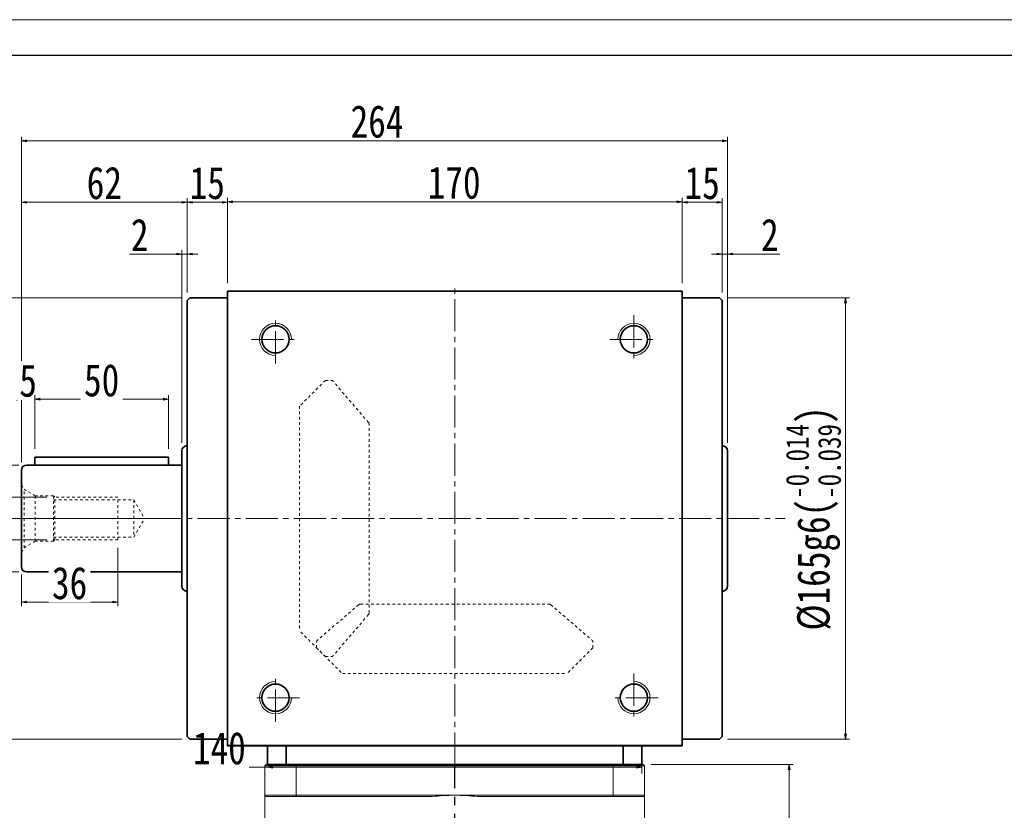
# Model space of a CAD drawing. Header units: millimetres. Extents: x -14 to 1119, y 38 to 835.
# Tile 4 of 5: x 172 to 540, y 540 to 835. Entities that reach past the tile are written whole.
import ezdxf

# ---------------------------------------------------------------- set-up
doc = ezdxf.new("R2010")
doc.units = ezdxf.units.MM
for name, pattern in [('CENTER2', [28.575, 19.05, -3.175, 3.175, -3.175]), ('点画线', [18, 12, -2, 2, -2]), ('虚线', [2, 1, -1])]:
    doc.linetypes.add(name, pattern=pattern)
doc.layers.add('3中心线层', color=1, linetype='CENTER2')
for name, color, linetype, lineweight in [('EB0', 7, 'Continuous', 35), ('中心线层', 1, '点画线', 18), ('图框_外框线', 7, 'Continuous', 18), ('尺寸线层', 3, 'Continuous', 18), ('粗实线', 7, 'Continuous', 40), ('粗实线层', 7, 'Continuous', 35)]:
    doc.layers.add(name, color=color, linetype=linetype, lineweight=lineweight)
doc.styles.add('宋体', font='SimSun.ttf', dxfattribs={"width": 0.8})
doc.dimstyles.new('A水平标注$0', dxfattribs={"dimtxt": 3.5, "dimasz": 2, "dimexe": 1.5, "dimexo": 3, "dimgap": 1.1, "dimtad": 1, "dimtoh": 1, "dimdec": 4, "dimdsep": 46, "dimtxsty": '宋体', "dimblk": 'OPEN', "dimcen": 3, "dimclrd": 3, "dimclre": 3, "dimclrt": 6, "dimadec": 0, "dimazin": 0, "dimtm": 1e-09, "dimtfac": 1, "dimtdec": 4, "dimtix": 1, "dimtmove": 0, "dimatfit": 3, "dimldrblk": 'OPEN', "dimfxl": 0, "dimlwd": 13, "dimlwe": 13, "dimarcsym": 0})
doc.dimstyles.new('螺孔(M8-7H)', dxfattribs={"dimtxt": 3.5, "dimasz": 2, "dimexe": 1.25, "dimexo": 3, "dimtad": 1, "dimtoh": 1, "dimdec": 4, "dimdsep": 46, "dimtxsty": '宋体', "dimblk": 'OPEN', "dimcen": 3, "dimclrd": 3, "dimclre": 3, "dimclrt": 2, "dimadec": 0, "dimazin": 0, "dimtm": 1e-09, "dimtfac": 1, "dimtdec": 4, "dimtmove": 0, "dimatfit": 3, "dimldrblk": 'OPEN', "dimfxl": 0, "dimlwd": 9, "dimlwe": 9, "dimarcsym": 0})

# ---------------------------------------------------------------- blocks, each defined once
blk = doc.blocks.new('_Open')
at = {"color": 0, "linetype": 'ByBlock', "lineweight": -2}
for p, q in [((-1, 0.17), (0, 0)), ((-1, -0.17), (0, 0)), ((0, 0), (-1, 0))]:
    blk.add_line(p, q, dxfattribs=at)
blk = doc.blocks.new('*D12')
at = {"layer": 'Defpoints', "color": 0, "transparency": 16777216}
for p in [(264.16, 553.66), (404.16, 555.71), (404.16, 550.39)]:
    blk.add_point(p, dxfattribs=at)
at = {"layer": '尺寸线层', "color": 3, "lineweight": 13, "transparency": 16777216}
for p, q in [((264.16, 556.66), (264.16, 557.21)), ((404.16, 553.39), (404.16, 557.21)), ((236.92, 555.71), (256.51, 555.71)), ((256.51, 555.71), (264.16, 555.71)), ((266.16, 555.71), (402.16, 555.71))]:
    blk.add_line(p, q, dxfattribs=at)
at = {"layer": '尺寸线层', "color": 3, "lineweight": 13, "transparency": 16777216, "xscale": 2, "yscale": 2, "zscale": 2, "rotation": 180}
blk.add_blockref('_Open', (264.16, 555.71), dxfattribs=at)
at = {"layer": '尺寸线层', "color": 3, "lineweight": 13, "transparency": 16777216, "xscale": 2, "yscale": 2, "zscale": 2}
blk.add_blockref('_Open', (404.16, 555.71), dxfattribs=at)
at = {"layer": '尺寸线层', "color": 6, "transparency": 16777216, "insert": (246.17, 562.72), "char_height": 12.1, "attachment_point": 5, "style": '宋体', "bg_fill": 3, "box_fill_scale": 1.1, "bg_fill_color": 257, "bg_fill_transparency": 0}
blk.add_mtext('140', dxfattribs=at)
blk = doc.blocks.new('m16螺纹中心孔_7')
at = {"layer": '中心线层', "linetype": '点画线', "lineweight": 18}
blk.add_line((49.71, 0), (-4.25, 0), dxfattribs=at)
at = {"layer": '粗实线层', "color": 6, "linetype": '虚线', "lineweight": 18}
for p, q in [((0, -12.65), (0, 12.65)), ((0, 12.65), (0.99, 10.93)), ((5.2, 8.5), (0.99, 10.93)), ((0.99, -10.93), (0.99, 10.93)), ((12, 8.5), (5.2, 8.5)), ((5.2, -8.5), (5.2, 8.5)), ((12.5, 8), (12, 8.5)), ((12, -8.5), (12, 8.5)), ((36, 8), (12.5, 8)), ((12.5, -8), (12.5, 8)), ((36, -8), (36, 8)), ((12, 7), (42, 7)), ((42, 7), (46.04, 0)), ((42, 7), (42, -7)), ((42, -7), (46.04, 0)), ((12, -7), (42, -7)), ((0, -12.65), (0.99, -10.93)), ((5.2, -8.5), (0.99, -10.93)), ((12, -8.5), (5.2, -8.5)), ((12.5, -8), (12, -8.5)), ((36, -8), (12.5, -8))]:
    blk.add_line(p, q, dxfattribs=at)
blk = doc.blocks.new('*D13')
at = {"layer": 'Defpoints', "color": 0, "transparency": 16777216}
for p in [(419.16, 767.09), (249.16, 733.69), (419.16, 733.69)]:
    blk.add_point(p, dxfattribs=at)
at = {"layer": '尺寸线层', "color": 3, "lineweight": 13, "transparency": 16777216}
for p, q in [((249.16, 736.69), (249.16, 768.59)), ((251.16, 767.09), (417.16, 767.09)), ((419.16, 736.69), (419.16, 768.59))]:
    blk.add_line(p, q, dxfattribs=at)
at = {"layer": '尺寸线层', "color": 3, "lineweight": 13, "transparency": 16777216, "xscale": 2, "yscale": 2, "zscale": 2, "rotation": 180}
blk.add_blockref('_Open', (249.16, 767.09), dxfattribs=at)
at = {"layer": '尺寸线层', "color": 3, "lineweight": 13, "transparency": 16777216, "xscale": 2, "yscale": 2, "zscale": 2}
blk.add_blockref('_Open', (419.16, 767.09), dxfattribs=at)
at = {"layer": '尺寸线层', "color": 6, "transparency": 16777216, "insert": (333.94, 774.24), "char_height": 12.1, "attachment_point": 5, "style": '宋体'}
blk.add_mtext('170', dxfattribs=at)
blk = doc.blocks.new('*D14')
at = {"layer": 'Defpoints', "color": 0, "transparency": 16777216}
for p in [(234.16, 766.96), (249.16, 733.69), (234.16, 730.19)]:
    blk.add_point(p, dxfattribs=at)
at = {"layer": '尺寸线层', "color": 3, "lineweight": 13, "transparency": 16777216}
for p, q in [((234.16, 733.19), (234.16, 768.46)), ((247.16, 766.96), (236.16, 766.96)), ((249.16, 736.69), (249.16, 768.46))]:
    blk.add_line(p, q, dxfattribs=at)
at = {"layer": '尺寸线层', "color": 3, "lineweight": 13, "transparency": 16777216, "xscale": 2, "yscale": 2, "zscale": 2, "rotation": 180}
blk.add_blockref('_Open', (234.16, 766.96), dxfattribs=at)
at = {"layer": '尺寸线层', "color": 3, "lineweight": 13, "transparency": 16777216, "xscale": 2, "yscale": 2, "zscale": 2}
blk.add_blockref('_Open', (249.16, 766.96), dxfattribs=at)
at = {"layer": '尺寸线层', "color": 6, "transparency": 16777216, "insert": (241.66, 774.11), "char_height": 12.1, "attachment_point": 5, "style": '宋体'}
blk.add_mtext('15', dxfattribs=at)
blk = doc.blocks.new('*D15')
at = {"layer": 'Defpoints', "color": 0, "transparency": 16777216}
for p in [(434.16, 766.96), (419.16, 733.69), (434.16, 730.19)]:
    blk.add_point(p, dxfattribs=at)
at = {"layer": '尺寸线层', "color": 3, "lineweight": 13, "transparency": 16777216}
for p, q in [((419.16, 736.69), (419.16, 768.46)), ((421.16, 766.96), (432.16, 766.96)), ((434.16, 733.19), (434.16, 768.46))]:
    blk.add_line(p, q, dxfattribs=at)
at = {"layer": '尺寸线层', "color": 3, "lineweight": 13, "transparency": 16777216, "xscale": 2, "yscale": 2, "zscale": 2, "rotation": 180}
blk.add_blockref('_Open', (419.16, 766.96), dxfattribs=at)
at = {"layer": '尺寸线层', "color": 3, "lineweight": 13, "transparency": 16777216, "xscale": 2, "yscale": 2, "zscale": 2}
blk.add_blockref('_Open', (434.16, 766.96), dxfattribs=at)
at = {"layer": '尺寸线层', "color": 6, "transparency": 16777216, "insert": (426.66, 774.11), "char_height": 12.1, "attachment_point": 5, "style": '宋体'}
blk.add_mtext('15', dxfattribs=at)
blk = doc.blocks.new('*D16')
at = {"layer": 'Defpoints', "color": 0, "transparency": 16777216}
for p in [(172.16, 766.96), (234.16, 730.19), (172.16, 666.69)]:
    blk.add_point(p, dxfattribs=at)
at = {"layer": '尺寸线层', "color": 3, "lineweight": 13, "transparency": 16777216}
for p, q in [((172.16, 669.69), (172.16, 768.46)), ((232.16, 766.96), (174.16, 766.96)), ((234.16, 733.19), (234.16, 768.46))]:
    blk.add_line(p, q, dxfattribs=at)
at = {"layer": '尺寸线层', "color": 3, "lineweight": 13, "transparency": 16777216, "xscale": 2, "yscale": 2, "zscale": 2, "rotation": 180}
blk.add_blockref('_Open', (172.16, 766.96), dxfattribs=at)
at = {"layer": '尺寸线层', "color": 3, "lineweight": 13, "transparency": 16777216, "xscale": 2, "yscale": 2, "zscale": 2}
blk.add_blockref('_Open', (234.16, 766.96), dxfattribs=at)
at = {"layer": '尺寸线层', "color": 6, "transparency": 16777216, "insert": (203.16, 774.11), "char_height": 12.1, "attachment_point": 5, "style": '宋体'}
blk.add_mtext('62', dxfattribs=at)
blk = doc.blocks.new('*D17')
at = {"layer": 'Defpoints', "color": 0, "transparency": 16777216}
for p in [(232.16, 747.6), (234.16, 730.19), (232.16, 673.94)]:
    blk.add_point(p, dxfattribs=at)
at = {"layer": '尺寸线层', "color": 3, "lineweight": 13, "transparency": 16777216}
for p, q in [((230.16, 747.6), (212.6, 747.6)), ((232.16, 676.94), (232.16, 749.1)), ((234.16, 747.6), (232.16, 747.6)), ((234.16, 733.19), (234.16, 749.1)), ((236.16, 747.6), (238.16, 747.6))]:
    blk.add_line(p, q, dxfattribs=at)
at = {"layer": '尺寸线层', "color": 3, "lineweight": 13, "transparency": 16777216, "xscale": 2, "yscale": 2, "zscale": 2}
blk.add_blockref('_Open', (232.16, 747.6), dxfattribs=at)
at = {"layer": '尺寸线层', "color": 3, "lineweight": 13, "transparency": 16777216, "xscale": 2, "yscale": 2, "zscale": 2, "rotation": 180}
blk.add_blockref('_Open', (234.16, 747.6), dxfattribs=at)
at = {"layer": '尺寸线层', "color": 6, "transparency": 16777216, "insert": (216.37, 754.75), "char_height": 12.1, "attachment_point": 5, "style": '宋体'}
blk.add_mtext('2', dxfattribs=at)
blk = doc.blocks.new('*D18')
at = {"layer": 'Defpoints', "color": 0, "transparency": 16777216}
for p in [(436.16, 747.6), (434.16, 730.19), (436.16, 673.94)]:
    blk.add_point(p, dxfattribs=at)
at = {"layer": '尺寸线层', "color": 3, "lineweight": 13, "transparency": 16777216}
for p, q in [((432.16, 747.6), (430.16, 747.6)), ((434.16, 733.19), (434.16, 749.1)), ((434.16, 747.6), (436.16, 747.6)), ((436.16, 676.94), (436.16, 749.1)), ((438.16, 747.6), (455.72, 747.6))]:
    blk.add_line(p, q, dxfattribs=at)
at = {"layer": '尺寸线层', "color": 3, "lineweight": 13, "transparency": 16777216, "xscale": 2, "yscale": 2, "zscale": 2}
blk.add_blockref('_Open', (434.16, 747.6), dxfattribs=at)
at = {"layer": '尺寸线层', "color": 3, "lineweight": 13, "transparency": 16777216, "xscale": 2, "yscale": 2, "zscale": 2, "rotation": 180}
blk.add_blockref('_Open', (436.16, 747.6), dxfattribs=at)
at = {"layer": '尺寸线层', "color": 6, "transparency": 16777216, "insert": (451.95, 754.75), "char_height": 12.1, "attachment_point": 5, "style": '宋体'}
blk.add_mtext('2', dxfattribs=at)
blk = doc.blocks.new('*D19')
at = {"layer": 'Defpoints', "color": 0, "transparency": 16777216}
for p in [(172.16, 789.95), (436.16, 673.94), (172.16, 666.69)]:
    blk.add_point(p, dxfattribs=at)
at = {"layer": '尺寸线层', "color": 3, "lineweight": 13, "transparency": 16777216}
for p, q in [((172.16, 669.69), (172.16, 791.45)), ((436.16, 676.94), (436.16, 791.45)), ((434.16, 789.95), (174.16, 789.95))]:
    blk.add_line(p, q, dxfattribs=at)
at = {"layer": '尺寸线层', "color": 3, "lineweight": 13, "transparency": 16777216, "xscale": 2, "yscale": 2, "zscale": 2, "rotation": 180}
blk.add_blockref('_Open', (172.16, 789.95), dxfattribs=at)
at = {"layer": '尺寸线层', "color": 3, "lineweight": 13, "transparency": 16777216, "xscale": 2, "yscale": 2, "zscale": 2}
blk.add_blockref('_Open', (436.16, 789.95), dxfattribs=at)
at = {"layer": '尺寸线层', "color": 6, "transparency": 16777216, "insert": (305.1, 797.1), "char_height": 12.1, "attachment_point": 5, "style": '宋体'}
blk.add_mtext('264', dxfattribs=at)
blk = doc.blocks.new('*D20')
at = {"layer": 'Defpoints', "color": 0, "transparency": 16777216}
for p in [(174.16, 668.69), (133.09, 628.69), (174.16, 628.69)]:
    blk.add_point(p, dxfattribs=at)
at = {"layer": '尺寸线层', "color": 3, "lineweight": 13, "transparency": 16777216}
for p, q in [((171.16, 668.69), (131.59, 668.69)), ((133.09, 666.69), (133.09, 630.69)), ((171.16, 628.69), (131.59, 628.69))]:
    blk.add_line(p, q, dxfattribs=at)
at = {"layer": '尺寸线层', "color": 3, "lineweight": 13, "transparency": 16777216, "xscale": 2, "yscale": 2, "zscale": 2}
for p, rotation in [((133.09, 668.69), 90), ((133.09, 628.69), 270)]:
    blk.add_blockref('_Open', p, dxfattribs=dict(at, rotation=rotation))
at = {"layer": '尺寸线层', "color": 6, "transparency": 16777216, "insert": (121.43, 648.69), "char_height": 12.1, "attachment_point": 5, "rotation": 90, "style": '宋体'}
blk.add_mtext('{\\A1;\\A1;%%C40h6({\\H0.707107x;\\S 0^ -0.016;})}', dxfattribs=at)
blk = doc.blocks.new('*D21')
at = {"layer": 'Defpoints', "color": 0, "transparency": 16777216}
for p in [(235.16, 731.19), (109.38, 566.19), (235.16, 566.19)]:
    blk.add_point(p, dxfattribs=at)
at = {"layer": '尺寸线层', "color": 3, "lineweight": 13, "transparency": 16777216}
for p, q in [((232.16, 731.19), (107.88, 731.19)), ((109.38, 729.19), (109.38, 568.19)), ((232.16, 566.19), (107.88, 566.19))]:
    blk.add_line(p, q, dxfattribs=at)
at = {"layer": '尺寸线层', "color": 3, "lineweight": 13, "transparency": 16777216, "xscale": 2, "yscale": 2, "zscale": 2}
for p, rotation in [((109.38, 731.19), 90), ((109.38, 566.19), 270)]:
    blk.add_blockref('_Open', p, dxfattribs=dict(at, rotation=rotation))
at = {"layer": '尺寸线层', "color": 6, "transparency": 16777216, "insert": (97.34, 648.69), "char_height": 12.1, "attachment_point": 5, "rotation": 90, "style": '宋体'}
blk.add_mtext('{\\A1;\\A1;%%C165g6({\\H0.707107x;\\S-0.014^ -0.039;})}', dxfattribs=at)
blk = doc.blocks.new('*D22')
at = {"layer": 'Defpoints', "color": 0, "transparency": 16777216}
for p in [(184.66, 656.69), (155.21, 640.69), (184.66, 640.69)]:
    blk.add_point(p, dxfattribs=at)
at = {"layer": '尺寸线层', "color": 3, "lineweight": 9, "transparency": 16777216}
for p, q in [((181.66, 656.69), (153.96, 656.69)), ((155.21, 654.69), (155.21, 642.69)), ((181.66, 640.69), (153.96, 640.69))]:
    blk.add_line(p, q, dxfattribs=at)
at = {"layer": '尺寸线层', "color": 3, "lineweight": 9, "transparency": 16777216, "xscale": 2, "yscale": 2, "zscale": 2}
for p, rotation in [((155.21, 656.69), 90), ((155.21, 640.69), 270)]:
    blk.add_blockref('_Open', p, dxfattribs=dict(at, rotation=rotation))
at = {"layer": '尺寸线层', "color": 2, "transparency": 16777216, "insert": (148.21, 648.69), "char_height": 12, "attachment_point": 5, "rotation": 90, "style": '宋体'}
blk.add_mtext('M16-7H', dxfattribs=at)
blk = doc.blocks.new('*D23')
at = {"layer": 'Defpoints', "color": 0, "transparency": 16777216}
for p in [(208.16, 640.69), (172.16, 630.69), (208.16, 617.46)]:
    blk.add_point(p, dxfattribs=at)
at = {"layer": '尺寸线层', "color": 3, "lineweight": 13, "transparency": 16777216}
for p, q in [((208.16, 637.69), (208.16, 615.96)), ((172.16, 627.69), (172.16, 615.96)), ((174.16, 617.46), (206.16, 617.46))]:
    blk.add_line(p, q, dxfattribs=at)
at = {"layer": '尺寸线层', "color": 3, "lineweight": 13, "transparency": 16777216, "xscale": 2, "yscale": 2, "zscale": 2, "rotation": 180}
blk.add_blockref('_Open', (172.16, 617.46), dxfattribs=at)
at = {"layer": '尺寸线层', "color": 3, "lineweight": 13, "transparency": 16777216, "xscale": 2, "yscale": 2, "zscale": 2}
blk.add_blockref('_Open', (208.16, 617.46), dxfattribs=at)
at = {"layer": '尺寸线层', "color": 6, "transparency": 16777216, "insert": (190.16, 624.48), "char_height": 12.1, "attachment_point": 5, "style": '宋体', "bg_fill": 3, "box_fill_scale": 1.1, "bg_fill_color": 257, "bg_fill_transparency": 0}
blk.add_mtext('36', dxfattribs=at)
blk = doc.blocks.new('*D24')
at = {"layer": 'Defpoints', "color": 0, "transparency": 16777216}
for p in [(177.16, 693.26), (177.16, 671.69), (172.16, 666.69)]:
    blk.add_point(p, dxfattribs=at)
at = {"layer": '尺寸线层', "color": 3, "lineweight": 13, "transparency": 16777216}
for p, q in [((170.16, 693.26), (168.16, 693.26)), ((172.16, 669.69), (172.16, 694.76)), ((172.16, 693.26), (177.16, 693.26)), ((177.16, 674.69), (177.16, 694.76)), ((179.16, 693.26), (181.16, 693.26))]:
    blk.add_line(p, q, dxfattribs=at)
at = {"layer": '尺寸线层', "color": 3, "lineweight": 13, "transparency": 16777216, "xscale": 2, "yscale": 2, "zscale": 2}
blk.add_blockref('_Open', (172.16, 693.26), dxfattribs=at)
at = {"layer": '尺寸线层', "color": 3, "lineweight": 13, "transparency": 16777216, "xscale": 2, "yscale": 2, "zscale": 2, "rotation": 180}
blk.add_blockref('_Open', (177.16, 693.26), dxfattribs=at)
at = {"layer": '尺寸线层', "color": 6, "transparency": 16777216, "insert": (174.66, 700.21), "char_height": 12.1, "attachment_point": 5, "style": '宋体', "bg_fill": 3, "box_fill_scale": 1.1, "bg_fill_color": 257, "bg_fill_transparency": 0}
blk.add_mtext('5', dxfattribs=at)
blk = doc.blocks.new('*D25')
at = {"layer": 'Defpoints', "color": 0, "transparency": 16777216}
for p in [(227.16, 693.32), (177.16, 671.69), (227.16, 671.69)]:
    blk.add_point(p, dxfattribs=at)
at = {"layer": '尺寸线层', "color": 3, "lineweight": 13, "transparency": 16777216}
for p, q in [((177.16, 674.69), (177.16, 694.82)), ((179.16, 693.32), (225.16, 693.32)), ((227.16, 674.69), (227.16, 694.82))]:
    blk.add_line(p, q, dxfattribs=at)
at = {"layer": '尺寸线层', "color": 3, "lineweight": 13, "transparency": 16777216, "xscale": 2, "yscale": 2, "zscale": 2, "rotation": 180}
blk.add_blockref('_Open', (177.16, 693.32), dxfattribs=at)
at = {"layer": '尺寸线层', "color": 3, "lineweight": 13, "transparency": 16777216, "xscale": 2, "yscale": 2, "zscale": 2}
blk.add_blockref('_Open', (227.16, 693.32), dxfattribs=at)
at = {"layer": '尺寸线层', "color": 6, "transparency": 16777216, "insert": (202.16, 700.33), "char_height": 12.1, "attachment_point": 5, "style": '宋体', "bg_fill": 3, "box_fill_scale": 1.1, "bg_fill_color": 257, "bg_fill_transparency": 0}
blk.add_mtext('50', dxfattribs=at)
blk = doc.blocks.new('*D26')
at = {"layer": 'Defpoints', "color": 0, "transparency": 16777216}
for p in [(433.16, 731.19), (433.16, 566.19), (480.27, 566.19)]:
    blk.add_point(p, dxfattribs=at)
at = {"layer": '尺寸线层', "color": 3, "lineweight": 13, "transparency": 16777216}
for p, q in [((436.16, 731.19), (481.77, 731.19)), ((480.27, 729.19), (480.27, 568.19)), ((436.16, 566.19), (481.77, 566.19))]:
    blk.add_line(p, q, dxfattribs=at)
at = {"layer": '尺寸线层', "color": 3, "lineweight": 13, "transparency": 16777216, "xscale": 2, "yscale": 2, "zscale": 2}
for p, rotation in [((480.27, 731.19), 90), ((480.27, 566.19), 270)]:
    blk.add_blockref('_Open', p, dxfattribs=dict(at, rotation=rotation))
at = {"layer": '尺寸线层', "color": 6, "transparency": 16777216, "insert": (468.23, 648.69), "char_height": 12.1, "attachment_point": 5, "rotation": 90, "style": '宋体'}
blk.add_mtext('{\\A1;\\A1;%%C165g6({\\H0.707107x;\\S-0.014^ -0.039;})}', dxfattribs=at)
blk = doc.blocks.new('*D42')
at = {"layer": 'Defpoints', "color": 0, "transparency": 16777216}
for p in [(404.66, 556.69), (423.66, 386.69), (459.21, 386.69)]:
    blk.add_point(p, dxfattribs=at)
at = {"layer": '尺寸线层', "color": 3, "lineweight": 13, "transparency": 16777216}
for p, q in [((407.66, 556.69), (460.71, 556.69)), ((459.21, 554.69), (459.21, 388.69)), ((426.66, 386.69), (460.71, 386.69))]:
    blk.add_line(p, q, dxfattribs=at)
at = {"layer": '尺寸线层', "color": 3, "lineweight": 13, "transparency": 16777216, "xscale": 2, "yscale": 2, "zscale": 2}
for p, rotation in [((459.21, 556.69), 90), ((459.21, 386.69), 270)]:
    blk.add_blockref('_Open', p, dxfattribs=dict(at, rotation=rotation))
at = {"layer": '尺寸线层', "color": 6, "transparency": 16777216, "insert": (452.06, 471.69), "char_height": 12.1, "attachment_point": 5, "rotation": 90, "style": '宋体'}
blk.add_mtext('170', dxfattribs=at)

msp = doc.modelspace()

# ---------------------------------------------------------------- linework, layer by layer
at = {"color": 6, "linetype": '虚线', "lineweight": 18}
for p, q in [((285.80996, 700.33817), (276.15996, 690.68817)), ((285.80996, 700.33817), (287.93491, 700.33817)), ((301.90847, 684.60802), (288.69342, 699.98984)), ((276.15996, 690.68817), (276.15996, 606.68817)), ((302.14996, 613.41999), (302.14996, 683.95636)), ((298.24011, 616.43668), (282.85829, 603.22164)), ((298.89177, 616.67817), (369.42814, 616.67817)), ((370.0798, 616.43668), (385.46162, 603.22164)), ((301.90847, 612.76833), (288.69342, 597.38651)), ((285.80996, 597.03817), (276.15996, 606.68817)), ((282.50996, 600.33817), (282.50996, 602.46313)), ((282.50996, 600.33817), (292.15996, 590.68817)), ((385.80996, 600.33817), (376.15996, 590.68817)), ((385.80996, 600.33817), (385.80996, 602.46313)), ((285.80996, 597.03817), (287.93491, 597.03817)), ((292.15996, 590.68817), (376.15996, 590.68817))]:
    msp.add_line(p, q, dxfattribs=at)
at = {"color": 7, "linetype": 'Continuous', "lineweight": 15}
for p, q in [((263.15995, 545.18817), (274.87041, 545.18817)), ((274.87041, 545.18817), (334.15996, 545.18817)), ((334.15996, 545.18817), (393.4495, 545.18817)), ((393.4495, 545.18817), (405.15996, 545.18817)), ((275.052, 544.68816), (263.65995, 544.68816)), ((325.74865, 544.68816), (275.052, 544.68816)), ((393.26791, 544.68816), (342.57126, 544.68816)), ((404.65996, 544.68816), (393.26791, 544.68816))]:
    msp.add_line(p, q, dxfattribs=at)
at = {"color": 6, "linetype": '虚线', "lineweight": 18}
for centre, start, end in [((287.93491, 699.33817), 40.667, 90), ((301.14996, 683.95636), 0, 40.667), ((298.89177, 615.67817), 90, 130.667), ((369.42814, 615.67817), 49.333, 90), ((301.14996, 613.41999), 319.333, 360), ((283.50996, 602.46313), 130.667, 180), ((384.80996, 602.46313), 0, 49.333), ((287.93491, 598.03817), 270, 319.333)]:
    msp.add_arc(centre, 1, start, end, dxfattribs=at)
at = {"color": 7, "linetype": 'Continuous', "lineweight": 15}
for start, end in [(90, 96.8037548), (83.1962452, 90)]:
    msp.add_arc((334.15996, 474.18817), 71, start, end, dxfattribs=at)
for points in [[(263.15995, 545.18817), (263.15995, 506.68816)], [(263.15995, 545.18817), (263.65995, 544.68816)], [(274.87041, 545.18817), (275.052, 544.68816)], [(393.4495, 545.18817), (393.26791, 544.68816)], [(405.15996, 545.18817), (404.65996, 544.68816)], [(405.15996, 506.68816), (405.15996, 545.18817)]]:
    msp.add_open_spline(points, degree=1, dxfattribs=at)
at = {"layer": 'EB0', "linetype": 'Continuous', "lineweight": 35}
msp.add_line((264.16017, 556.68817), (404.16017, 556.68817), dxfattribs=at)
at = {"layer": '中心线层'}
for p, q in [((267.15996, 706.68817), (267.15996, 724.68817)), ((401.15996, 724.68817), (401.15996, 706.68817)), ((258.15996, 715.68817), (276.15996, 715.68817)), ((392.15996, 715.68817), (410.15996, 715.68817)), ((166.0326, 648.68817), (457.75436, 648.68817)), ((267.15996, 572.68817), (267.15996, 590.68817)), ((401.15996, 590.68817), (401.15996, 572.68817)), ((276.15996, 581.68817), (258.15996, 581.68817)), ((410.15996, 581.68817), (392.15996, 581.68817))]:
    msp.add_line(p, q, dxfattribs=at)
at = {"layer": '粗实线层'}
for p, q in [((249.15996, 733.68817), (419.15996, 733.68817)), ((419.15996, 563.68817), (419.15996, 733.68817)), ((235.15996, 731.18817), (234.15996, 730.18817)), ((249.15996, 731.18817), (235.15996, 731.18817)), ((419.15996, 731.18817), (433.15996, 731.18817)), ((433.15996, 731.18817), (434.15996, 730.18817)), ((434.15996, 730.18817), (434.15996, 567.18817)), ((232.15996, 673.93817), (232.15996, 623.43817)), ((436.15996, 673.93817), (436.15996, 623.43817)), ((177.15996, 671.68817), (177.15996, 668.68817)), ((177.15996, 671.68817), (227.15996, 671.68817)), ((227.15996, 671.68817), (227.15996, 668.68817)), ((172.15996, 666.68817), (172.15996, 630.68817)), ((174.15996, 668.68817), (232.15996, 668.68817)), ((174.15996, 628.68817), (232.15996, 628.68817)), ((434.15996, 567.18817), (433.15996, 566.18817)), ((264.16017, 556.68817), (264.16017, 563.68817)), ((404.16017, 556.68817), (404.16017, 563.68817)), ((419.15996, 566.18817), (433.15996, 566.18817))]:
    msp.add_line(p, q, dxfattribs=at)
for centre in [(267.15996, 715.68817), (401.15996, 715.68817), (267.15996, 581.68817), (401.15996, 581.68817)]:
    msp.add_circle(centre, 5.1, dxfattribs=at)
at = {"layer": '粗实线层', "lineweight": 18}
for centre, start, end in [((267.15996, 715.68817), 360, 270), ((401.15996, 715.68817), 270, 180), ((267.15996, 581.68817), 90, 360), ((401.15996, 581.68817), 180, 90)]:
    msp.add_arc(centre, 6, start, end, dxfattribs=at)
at = {"layer": '粗实线层'}
for centre, start, end in [((234.15996, 673.93817), 90, 180), ((434.15996, 673.93817), 0, 90), ((174.15996, 666.68817), 90, 180), ((174.15996, 630.68817), 180, 270), ((234.15996, 623.43817), 180, 270), ((434.15996, 623.43817), 270, 0)]:
    msp.add_arc(centre, 2, start, end, dxfattribs=at)

# ---------------------------------------------------------------- block references
msp.add_blockref('m16螺纹中心孔_7', (172.15996, 648.68817), dxfattribs=at)

# ---------------------------------------------------------------- dimensions: what is measured, and where the dimension line sits
at = {"layer": '尺寸线层'}
for base, p1, p2, picture, middle in [((172.15996, 789.9472), (436.15996, 673.93817), (172.15996, 666.68817), '*D19', (305.09776, 789.9472)), ((172.15996, 766.9572), (234.15996, 730.18817), (172.15996, 666.68817), '*D16', (203.15996, 766.9572)), ((234.15996, 766.9572), (249.15996, 733.68817), (234.15996, 730.18817), '*D14', (241.65996, 766.9572)), ((434.15996, 766.9572), (419.15996, 733.68817), (434.15996, 730.18817), '*D15', (426.65996, 766.9572)), ((232.15996, 747.5972), (234.15996, 730.18817), (232.15996, 673.93817), '*D17', (216.3739, 747.5972)), ((436.15996, 747.5972), (434.15996, 730.18817), (436.15996, 673.93817), '*D18', (451.94601, 747.5972))]:
    dim = msp.add_linear_dim(base=base, p1=p1, p2=p2, dimstyle='A水平标注$0', override={"dimtxt": 12.1, "dimtfill": 0}, dxfattribs=at)
    dim.commit()
    dim.dimension.update_dxf_attribs({"geometry": picture, "text_midpoint": middle, "dimtype": 160})
for base, p1, p2, angle, dimstyle, override, picture, middle in [((419.15996, 767.09372), (249.15996, 733.68817), (419.15996, 733.68817), 0, 'A水平标注$0', {"dimtxt": 12.1, "dimtfill": 0}, '*D13', (333.93692, 767.09372)), ((155.20563, 640.68817), (184.65996, 656.68817), (184.65996, 640.68817), 270, '螺孔(M8-7H)', {"dimtxt": 12, "dimgap": 1, "dimpost": 'M<>-7H', "dimtfill": 0}, '*D22', (155.20563, 648.68817))]:
    dim = msp.add_linear_dim(base=base, p1=p1, p2=p2, angle=angle, dimstyle=dimstyle, override=override, dxfattribs=at)
    dim.commit()
    dim.dimension.update_dxf_attribs({"geometry": picture, "text_midpoint": middle, "dimtype": 160})
for base, p1, p2, text, override, picture, middle in [((480.26522, 566.18817), (433.15996, 731.18817), (433.15996, 566.18817), '{\\A1;\\A1;%%C165g6({\\H0.707107x;\\S-0.014^ -0.039;})}', {"dimtxt": 12.1, "dimblk": 'Open', "dimtp": -0.014, "dimtm": 0.039, "dimtdec": 3, "dimtfill": 0, "dimtfillclr": 256, "dimtzin": 8}, '*D26', (480.26522, 648.68817)), ((133.09101, 628.68817), (174.15996, 668.68817), (174.15996, 628.68817), '{\\A1;\\A1;%%C40h6({\\H0.707107x;\\S 0^ -0.016;})}', {"dimtxt": 12.1, "dimblk": 'Open', "dimtp": 0, "dimtm": 0.016, "dimtdec": 3, "dimtfill": 0, "dimtfillclr": 256, "dimtzin": 8}, '*D20', (133.09101, 648.68817))]:
    dim = msp.add_linear_dim(base=base, p1=p1, p2=p2, angle=270, text=text, dimstyle='A水平标注$0', override=override, dxfattribs=at)
    dim.commit()
    dim.dimension.update_dxf_attribs({"geometry": picture, "text_midpoint": middle, "dimtype": 160})

# ---------------------------------------------------------------- next in the draw order: dimensions: what is measured, and where the dimension line sits
dim = msp.add_linear_dim(base=(404.16017, 555.70567), p1=(264.16017, 553.66189), p2=(404.16017, 550.38844), dimstyle='A水平标注$0', override={"dimtxt": 12.1, "dimblk": 'Open', "dimtfill": 1, "dimtfillclr": 256}, dxfattribs=at)
dim.commit()
dim.dimension.update_dxf_attribs({"geometry": '*D12', "text_midpoint": (246.16676, 555.70567), "dimtype": 160})

# ---------------------------------------------------------------- next in the draw order: linework, layer by layer
at = {"color": 7, "linetype": 'Continuous', "lineweight": 15}
for p, q in [((274.87041, 556.18817), (263.15995, 556.18817)), ((263.15995, 545.18817), (263.15995, 556.18817)), ((263.65995, 556.68817), (275.052, 556.68817)), ((274.87041, 556.18817), (274.87041, 545.18817)), ((393.4495, 556.18817), (274.87041, 556.18817)), ((275.052, 556.68817), (393.26791, 556.68817)), ((393.26791, 556.68817), (404.65996, 556.68817)), ((405.15996, 556.18817), (393.4495, 556.18817)), ((393.4495, 545.18817), (393.4495, 556.18817)), ((405.15996, 556.18817), (405.15996, 545.18817))]:
    msp.add_line(p, q, dxfattribs=at)
for points in [[(263.65995, 556.68817), (263.15995, 556.18817)], [(274.87041, 556.18817), (275.052, 556.68817)], [(393.4495, 556.18817), (393.26791, 556.68817)], [(405.15996, 556.18817), (404.65996, 556.68817)]]:
    msp.add_open_spline(points, degree=1, dxfattribs=at)
at = {"layer": '3中心线层'}
msp.add_line((334.15996, 376.34255), (334.15996, 556.68817), dxfattribs=at)
at = {"layer": 'EB0', "linetype": 'Continuous', "lineweight": 35}
msp.add_line((264.15996, 556.68817), (404.15996, 556.68817), dxfattribs=at)
at = {"layer": '中心线层'}
msp.add_line((334.15996, 556.68817), (334.15996, 736.68817), dxfattribs=at)
at = {"layer": '图框_外框线', "color": 3}
msp.add_lwpolyline([(-8.21601, 38.42868), (1118.57768, 38.42868), (1118.57768, 835.23279), (-8.21601, 835.23279)], close=True, dxfattribs=at)
at = {"layer": '图框_外框线', "color": 3, "lineweight": 25}
msp.add_lwpolyline([(58.85504, 51.84289), (1105.16347, 51.84289), (1105.16347, 821.81858), (58.85504, 821.81858)], close=True, dxfattribs=at)
at = {"layer": '粗实线', "lineweight": 40}
for p, q in [((419.15996, 563.68817), (249.15996, 563.68817)), ((399.15996, 563.68817), (269.15952, 563.68817))]:
    msp.add_line(p, q, dxfattribs=at)
at = {"layer": '粗实线层'}
for p, q in [((249.15996, 563.68817), (249.15996, 733.68817)), ((234.15996, 730.18817), (234.15996, 567.18817)), ((234.15996, 567.18817), (235.15996, 566.18817)), ((249.15996, 566.18817), (235.15996, 566.18817)), ((271.16017, 556.68817), (271.16017, 563.68817)), ((397.16017, 556.68817), (397.16017, 563.68817))]:
    msp.add_line(p, q, dxfattribs=at)

# ---------------------------------------------------------------- next in the draw order: dimensions: what is measured, and where the dimension line sits
at = {"layer": '尺寸线层'}
dim = msp.add_linear_dim(base=(109.38384, 566.18817), p1=(235.15996, 731.18817), p2=(235.15996, 566.18817), angle=270, text='{\\A1;\\A1;%%C165g6({\\H0.707107x;\\S-0.014^ -0.039;})}', dimstyle='A水平标注$0', override={"dimtxt": 12.1, "dimblk": 'Open', "dimtp": -0.014, "dimtm": 0.039, "dimtdec": 3, "dimtfill": 0, "dimtfillclr": 256, "dimtzin": 8}, dxfattribs=at)
dim.commit()
dim.dimension.update_dxf_attribs({"geometry": '*D21', "text_midpoint": (109.38384, 648.68817), "dimtype": 160})
dim = msp.add_linear_dim(base=(459.20511, 386.68818), p1=(404.65996, 556.68817), p2=(423.65996, 386.68818), angle=90, dimstyle='A水平标注$0', override={"dimtxt": 12.1, "dimtfill": 0}, dxfattribs=at)
dim.commit()
dim.dimension.update_dxf_attribs({"geometry": '*D42', "text_midpoint": (452.05511, 471.68818)})

# ---------------------------------------------------------------- next in the draw order: dimensions: what is measured, and where the dimension line sits
dim = msp.add_linear_dim(base=(177.15996, 693.2615), p1=(172.15996, 666.68817), p2=(177.15996, 671.68817), dimstyle='A水平标注$0', override={"dimtxt": 12.1, "dimblk": 'Open', "dimtfill": 1, "dimtfillclr": 256}, dxfattribs=at)
dim.commit()
dim.dimension.update_dxf_attribs({"geometry": '*D24', "text_midpoint": (174.65996, 693.2615), "dimtype": 160})
dim = msp.add_linear_dim(base=(208.15996, 617.46294), p1=(172.15996, 630.68817), p2=(208.15996, 640.68817), angle=0, dimstyle='A水平标注$0', override={"dimtxt": 12.1, "dimblk": 'Open', "dimtfill": 1, "dimtfillclr": 256}, dxfattribs=at)
dim.commit()
dim.dimension.update_dxf_attribs({"geometry": '*D23', "text_midpoint": (190.15996, 617.46294), "dimtype": 160})

# ---------------------------------------------------------------- next in the draw order: dimensions: what is measured, and where the dimension line sits
dim = msp.add_linear_dim(base=(227.15996, 693.3165), p1=(177.15996, 671.68817), p2=(227.15996, 671.68817), angle=0, dimstyle='A水平标注$0', override={"dimtxt": 12.1, "dimblk": 'Open', "dimtfill": 1, "dimtfillclr": 256}, dxfattribs=at)
dim.commit()
dim.dimension.update_dxf_attribs({"geometry": '*D25', "text_midpoint": (202.15996, 693.3165), "dimtype": 160})

doc.saveas('drawing.dxf')
